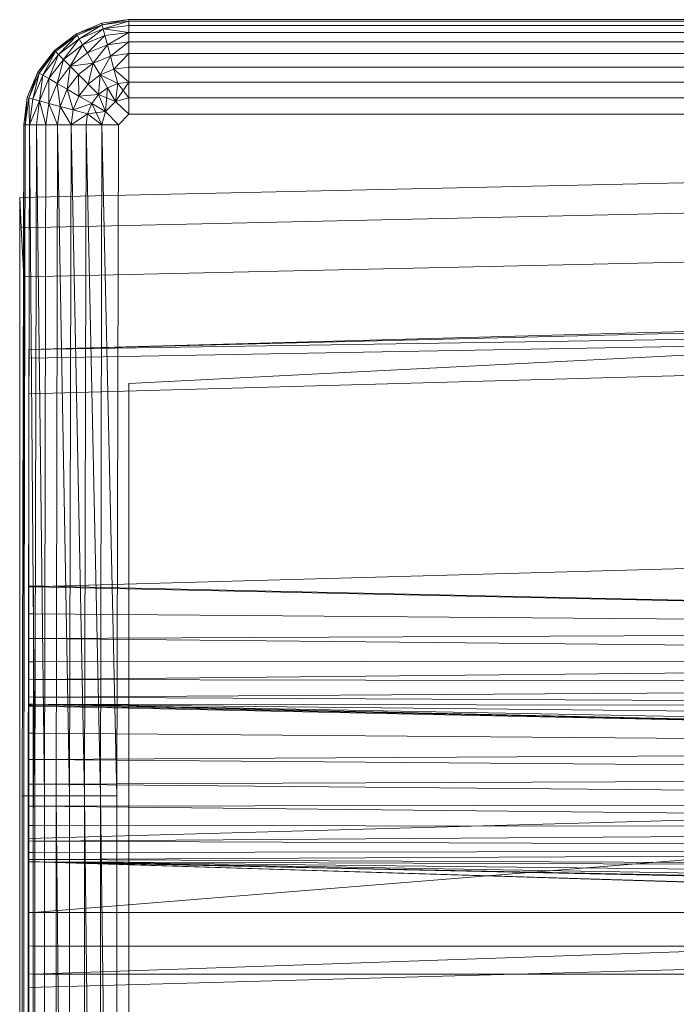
# Model space of a CAD drawing. Header units: metres. Extents: x 391.1 to 427.5, y 12.7 to 28.4.
# Tile 211 of 222: x 412.647 to 412.7384, y 23.0586 to 23.1957. Entities that reach past the tile are written whole.
import ezdxf

# ---------------------------------------------------------------- set-up
doc = ezdxf.new("R2010")
doc.units = ezdxf.units.M
doc.layers.add('A-DETL-____-MBND', color=7, linetype='Continuous', lineweight=18)

# ---------------------------------------------------------------- blocks, each defined once
blk = doc.blocks.new('Family - Inodor PS-1-153609-01_ENLLUMENAT_PS1')
at = {"layer": 'A-DETL-____-MBND', "color": 253, "true_color": 0xaaaaaa}
for p, q in [((0.00789, 0.40094), (0.01142, 0.40241)), ((0.00789, 0.40094), (0.01142, 0.40241)), ((0.00789, 0.40094), (0.01142, 0.40241)), ((0.00789, 0.40094), (0.01142, 0.40241)), ((0.00789, 0.40094), (0.01147, 0.40221)), ((0.00789, 0.40094), (0.01147, 0.40221)), ((0.00799, 0.40077), (0.01147, 0.40221)), ((0.00799, 0.40077), (0.01147, 0.40221)), ((0.00799, 0.40077), (0.01147, 0.40221)), ((0.00829, 0.40025), (0.01147, 0.40221)), ((0.00829, 0.40025), (0.01147, 0.40221)), ((0.01142, 0.40241), (0.01521, 0.40291)), ((0.01142, 0.40241), (0.01521, 0.40291)), ((0.01142, 0.40241), (0.01521, 0.40291)), ((0.01142, 0.40241), (0.01521, 0.40291)), ((0.01142, 0.40241), (0.01147, 0.40221)), ((0.01142, 0.40241), (0.01147, 0.40221)), ((0.01147, 0.40221), (0.01142, 0.40241)), ((0.01147, 0.40221), (0.01521, 0.40291)), ((0.01147, 0.40221), (0.01521, 0.40291)), ((0.01147, 0.40221), (0.01521, 0.40271)), ((0.01147, 0.40221), (0.01521, 0.40271)), ((0.01147, 0.40221), (0.01521, 0.40271)), ((0.01147, 0.40221), (0.01163, 0.40164)), ((0.01147, 0.40221), (0.01163, 0.40164)), ((0.01163, 0.40164), (0.01147, 0.40221)), ((0.01163, 0.40164), (0.01521, 0.40271)), ((0.01163, 0.40164), (0.01521, 0.40271)), ((0.01163, 0.40164), (0.01521, 0.40211)), ((0.01163, 0.40164), (0.01521, 0.40211)), ((0.01163, 0.40164), (0.01521, 0.40211)), ((0.01521, 0.40291), (0.15024, 0.40291)), ((0.01521, 0.40291), (0.15024, 0.40291)), ((0.01521, 0.40291), (0.01521, 0.40271)), ((0.01521, 0.40291), (0.15024, 0.40291)), ((0.01521, 0.40291), (0.01521, 0.40271)), ((0.01521, 0.40271), (0.01521, 0.40291)), ((0.01521, 0.40291), (0.15024, 0.40291)), ((0.01521, 0.40271), (0.01521, 0.40211)), ((0.01521, 0.40271), (0.15024, 0.40271)), ((0.01521, 0.40271), (0.01521, 0.40211)), ((0.01521, 0.40211), (0.01521, 0.40271)), ((0.01521, 0.40271), (0.15024, 0.40271)), ((0.01521, 0.40271), (0.15024, 0.40271)), ((0.01521, 0.40114), (0.01521, 0.40211)), ((0.01521, 0.40211), (0.15024, 0.40211)), ((0.01521, 0.40114), (0.01521, 0.40211)), ((0.01521, 0.40211), (0.15024, 0.40211)), ((0.01521, 0.40114), (0.01521, 0.40211)), ((0.01521, 0.40211), (0.15024, 0.40211)), ((0.00485, 0.39862), (0.00789, 0.40094)), ((0.00485, 0.39862), (0.00789, 0.40094)), ((0.00485, 0.39862), (0.00789, 0.40094)), ((0.00485, 0.39862), (0.00789, 0.40094)), ((0.00485, 0.39862), (0.00799, 0.40077)), ((0.00485, 0.39862), (0.00799, 0.40077)), ((0.005, 0.39847), (0.00799, 0.40077)), ((0.005, 0.39847), (0.00799, 0.40077)), ((0.005, 0.39847), (0.00799, 0.40077)), ((0.00542, 0.39805), (0.00799, 0.40077)), ((0.00542, 0.39805), (0.00799, 0.40077)), ((0.00789, 0.40094), (0.00799, 0.40077)), ((0.00789, 0.40094), (0.00799, 0.40077)), ((0.00799, 0.40077), (0.00789, 0.40094)), ((0.00799, 0.40077), (0.00829, 0.40025)), ((0.00799, 0.40077), (0.00829, 0.40025)), ((0.00829, 0.40025), (0.00799, 0.40077)), ((0.00829, 0.40025), (0.01163, 0.40164)), ((0.00829, 0.40025), (0.01163, 0.40164)), ((0.00829, 0.40025), (0.01163, 0.40164)), ((0.00877, 0.39941), (0.01163, 0.40164)), ((0.00877, 0.39941), (0.01163, 0.40164)), ((0.00877, 0.39941), (0.01188, 0.4007)), ((0.00877, 0.39941), (0.01188, 0.4007)), ((0.00877, 0.39941), (0.01188, 0.4007)), ((0.00943, 0.39827), (0.01188, 0.4007)), ((0.00943, 0.39827), (0.01188, 0.4007)), ((0.01163, 0.40164), (0.01188, 0.4007)), ((0.01163, 0.40164), (0.01188, 0.4007)), ((0.01188, 0.4007), (0.01163, 0.40164)), ((0.01163, 0.40164), (0.01521, 0.40114)), ((0.01521, 0.40114), (0.01163, 0.40164)), ((0.01188, 0.4007), (0.01521, 0.40114)), ((0.01188, 0.4007), (0.01521, 0.40114)), ((0.01188, 0.4007), (0.01521, 0.40114)), ((0.01188, 0.4007), (0.01222, 0.39942)), ((0.01188, 0.4007), (0.01222, 0.39942)), ((0.01222, 0.39942), (0.01188, 0.4007)), ((0.01222, 0.39942), (0.01521, 0.40114)), ((0.01222, 0.39942), (0.01521, 0.40114)), ((0.01521, 0.40114), (0.01521, 0.39982)), ((0.01521, 0.40114), (0.15024, 0.40114)), ((0.01521, 0.40114), (0.01521, 0.39982)), ((0.01521, 0.39982), (0.01521, 0.40114)), ((0.01521, 0.40114), (0.15024, 0.40114)), ((0.01521, 0.40114), (0.15024, 0.40114)), ((0.00542, 0.39805), (0.00829, 0.40025)), ((0.00542, 0.39805), (0.00829, 0.40025)), ((0.00542, 0.39805), (0.00829, 0.40025)), ((0.00611, 0.39736), (0.00829, 0.40025)), ((0.00611, 0.39736), (0.00829, 0.40025)), ((0.00611, 0.39736), (0.00877, 0.39941)), ((0.00611, 0.39736), (0.00877, 0.39941)), ((0.00611, 0.39736), (0.00877, 0.39941)), ((0.00704, 0.39643), (0.00877, 0.39941)), ((0.00704, 0.39643), (0.00877, 0.39941)), ((0.00829, 0.40025), (0.00877, 0.39941)), ((0.00829, 0.40025), (0.00877, 0.39941)), ((0.00877, 0.39941), (0.00829, 0.40025)), ((0.00877, 0.39941), (0.00943, 0.39827)), ((0.00877, 0.39941), (0.00943, 0.39827)), ((0.00943, 0.39827), (0.00877, 0.39941)), ((0.00943, 0.39827), (0.01222, 0.39942)), ((0.00943, 0.39827), (0.01222, 0.39942)), ((0.00943, 0.39827), (0.01222, 0.39942)), ((0.01025, 0.39686), (0.01222, 0.39942)), ((0.01025, 0.39686), (0.01222, 0.39942)), ((0.01222, 0.39942), (0.01521, 0.39982)), ((0.01222, 0.39942), (0.01521, 0.39982)), ((0.01222, 0.39942), (0.01521, 0.39982)), ((0.01222, 0.39942), (0.01264, 0.39785)), ((0.01222, 0.39942), (0.01264, 0.39785)), ((0.01264, 0.39785), (0.01222, 0.39942)), ((0.01264, 0.39785), (0.01521, 0.39982)), ((0.01264, 0.39785), (0.01521, 0.39982)), ((0.01521, 0.39982), (0.01521, 0.39819)), ((0.01521, 0.39982), (0.15024, 0.39982)), ((0.01521, 0.39982), (0.01521, 0.39819)), ((0.01521, 0.39819), (0.01521, 0.39982)), ((0.01521, 0.39982), (0.15024, 0.39982)), ((0.01521, 0.39982), (0.15024, 0.39982)), ((0.00253, 0.39558), (0.00485, 0.39862)), ((0.00253, 0.39558), (0.00485, 0.39862)), ((0.00253, 0.39558), (0.00485, 0.39862)), ((0.00253, 0.39558), (0.00485, 0.39862)), ((0.0027, 0.39548), (0.00485, 0.39862)), ((0.0027, 0.39548), (0.00485, 0.39862)), ((0.0027, 0.39548), (0.005, 0.39847)), ((0.0027, 0.39548), (0.005, 0.39847)), ((0.0027, 0.39548), (0.005, 0.39847)), ((0.00322, 0.39518), (0.005, 0.39847)), ((0.00322, 0.39518), (0.005, 0.39847)), ((0.00322, 0.39518), (0.00542, 0.39805)), ((0.00322, 0.39518), (0.00542, 0.39805)), ((0.00322, 0.39518), (0.00542, 0.39805)), ((0.00406, 0.3947), (0.00542, 0.39805)), ((0.00406, 0.3947), (0.00542, 0.39805)), ((0.00485, 0.39862), (0.005, 0.39847)), ((0.00485, 0.39862), (0.005, 0.39847)), ((0.005, 0.39847), (0.00485, 0.39862)), ((0.005, 0.39847), (0.00542, 0.39805)), ((0.005, 0.39847), (0.00542, 0.39805)), ((0.00542, 0.39805), (0.005, 0.39847)), ((0.00542, 0.39805), (0.00611, 0.39736)), ((0.00542, 0.39805), (0.00611, 0.39736)), ((0.00611, 0.39736), (0.00542, 0.39805)), ((0.00704, 0.39643), (0.00943, 0.39827)), ((0.00704, 0.39643), (0.00943, 0.39827)), ((0.00704, 0.39643), (0.00943, 0.39827)), ((0.00943, 0.39827), (0.01025, 0.39686)), ((0.00943, 0.39827), (0.01025, 0.39686)), ((0.01025, 0.39686), (0.00943, 0.39827)), ((0.01025, 0.39686), (0.01264, 0.39785)), ((0.01025, 0.39686), (0.01264, 0.39785)), ((0.01025, 0.39686), (0.01264, 0.39785)), ((0.01119, 0.39523), (0.01264, 0.39785)), ((0.01119, 0.39523), (0.01264, 0.39785)), ((0.01264, 0.39785), (0.01521, 0.39819)), ((0.01264, 0.39785), (0.01521, 0.39819)), ((0.01264, 0.39785), (0.01521, 0.39819)), ((0.01264, 0.39785), (0.01313, 0.39603)), ((0.01264, 0.39785), (0.01313, 0.39603)), ((0.01313, 0.39603), (0.01264, 0.39785)), ((0.01313, 0.39603), (0.01521, 0.39819)), ((0.01313, 0.39603), (0.01521, 0.39819)), ((0.01521, 0.39819), (0.01521, 0.39631)), ((0.01521, 0.39819), (0.15024, 0.39819)), ((0.01521, 0.39819), (0.01521, 0.39631)), ((0.01521, 0.39631), (0.01521, 0.39819)), ((0.01521, 0.39819), (0.15024, 0.39819)), ((0.01521, 0.39819), (0.15024, 0.39819)), ((0.00406, 0.3947), (0.00611, 0.39736)), ((0.00406, 0.3947), (0.00611, 0.39736)), ((0.00406, 0.3947), (0.00611, 0.39736)), ((0.0052, 0.39404), (0.00611, 0.39736)), ((0.0052, 0.39404), (0.00611, 0.39736)), ((0.0052, 0.39404), (0.00704, 0.39643)), ((0.0052, 0.39404), (0.00704, 0.39643)), ((0.0052, 0.39404), (0.00704, 0.39643)), ((0.00611, 0.39736), (0.00704, 0.39643)), ((0.00611, 0.39736), (0.00704, 0.39643)), ((0.00704, 0.39643), (0.00611, 0.39736)), ((0.00661, 0.39322), (0.00704, 0.39643)), ((0.00661, 0.39322), (0.00704, 0.39643)), ((0.00704, 0.39643), (0.01025, 0.39686)), ((0.00704, 0.39643), (0.01025, 0.39686)), ((0.00704, 0.39643), (0.00819, 0.39528)), ((0.00704, 0.39643), (0.00819, 0.39528)), ((0.00819, 0.39528), (0.00704, 0.39643)), ((0.00819, 0.39528), (0.01025, 0.39686)), ((0.00819, 0.39528), (0.01025, 0.39686)), ((0.00819, 0.39528), (0.01025, 0.39686)), ((0.00952, 0.39395), (0.01025, 0.39686)), ((0.00952, 0.39395), (0.01025, 0.39686)), ((0.01025, 0.39686), (0.01119, 0.39523)), ((0.01025, 0.39686), (0.01119, 0.39523)), ((0.01119, 0.39523), (0.01025, 0.39686)), ((0.01313, 0.39603), (0.01521, 0.39631)), ((0.01313, 0.39603), (0.01521, 0.39631)), ((0.01313, 0.39603), (0.01521, 0.39631)), ((0.01521, 0.39423), (0.01521, 0.39631)), ((0.01521, 0.39631), (0.15024, 0.39631)), ((0.01521, 0.39423), (0.01521, 0.39631)), ((0.01521, 0.39631), (0.15024, 0.39631)), ((0.01521, 0.39423), (0.01521, 0.39631)), ((0.01521, 0.39631), (0.15024, 0.39631)), ((0.00106, 0.39205), (0.00253, 0.39558)), ((0.00106, 0.39205), (0.00253, 0.39558)), ((0.00106, 0.39205), (0.00253, 0.39558)), ((0.00106, 0.39205), (0.00253, 0.39558)), ((0.00126, 0.392), (0.00253, 0.39558)), ((0.00126, 0.392), (0.00253, 0.39558)), ((0.00126, 0.392), (0.0027, 0.39548)), ((0.00126, 0.392), (0.0027, 0.39548)), ((0.00126, 0.392), (0.0027, 0.39548)), ((0.00183, 0.39184), (0.0027, 0.39548)), ((0.00183, 0.39184), (0.0027, 0.39548)), ((0.00183, 0.39184), (0.00322, 0.39518)), ((0.00183, 0.39184), (0.00322, 0.39518)), ((0.00183, 0.39184), (0.00322, 0.39518)), ((0.00253, 0.39558), (0.0027, 0.39548)), ((0.00253, 0.39558), (0.0027, 0.39548)), ((0.0027, 0.39548), (0.00253, 0.39558)), ((0.0027, 0.39548), (0.00322, 0.39518)), ((0.0027, 0.39548), (0.00322, 0.39518)), ((0.00322, 0.39518), (0.0027, 0.39548)), ((0.00277, 0.39159), (0.00322, 0.39518)), ((0.00277, 0.39159), (0.00322, 0.39518)), ((0.00322, 0.39518), (0.00406, 0.3947)), ((0.00322, 0.39518), (0.00406, 0.3947)), ((0.00406, 0.3947), (0.00322, 0.39518)), ((0.00661, 0.39322), (0.00819, 0.39528)), ((0.00661, 0.39322), (0.00819, 0.39528)), ((0.00661, 0.39322), (0.00819, 0.39528)), ((0.00819, 0.39528), (0.00952, 0.39395)), ((0.00824, 0.39228), (0.00819, 0.39528)), ((0.00824, 0.39228), (0.00819, 0.39528)), ((0.00819, 0.39528), (0.00952, 0.39395)), ((0.00952, 0.39395), (0.00819, 0.39528)), ((0.00952, 0.39395), (0.01119, 0.39523)), ((0.00952, 0.39395), (0.01119, 0.39523)), ((0.00952, 0.39395), (0.01119, 0.39523)), ((0.01099, 0.39248), (0.01119, 0.39523)), ((0.01099, 0.39248), (0.01119, 0.39523)), ((0.01119, 0.39523), (0.01313, 0.39603)), ((0.01119, 0.39523), (0.01313, 0.39603)), ((0.01119, 0.39523), (0.01313, 0.39603)), ((0.01119, 0.39523), (0.01223, 0.39343)), ((0.01119, 0.39523), (0.01223, 0.39343)), ((0.01223, 0.39343), (0.01119, 0.39523)), ((0.01119, 0.39523), (0.01367, 0.39402)), ((0.01367, 0.39402), (0.01119, 0.39523)), ((0.01367, 0.39402), (0.01313, 0.39603)), ((0.01367, 0.39402), (0.01313, 0.39603)), ((0.01313, 0.39603), (0.01521, 0.39423)), ((0.01367, 0.39402), (0.01313, 0.39603)), ((0.01521, 0.39423), (0.01313, 0.39603)), ((0.00277, 0.39159), (0.00406, 0.3947)), ((0.00277, 0.39159), (0.00406, 0.3947)), ((0.00277, 0.39159), (0.00406, 0.3947)), ((0.00405, 0.39125), (0.00406, 0.3947)), ((0.00405, 0.39125), (0.00406, 0.3947)), ((0.00405, 0.39125), (0.0052, 0.39404)), ((0.00405, 0.39125), (0.0052, 0.39404)), ((0.00405, 0.39125), (0.0052, 0.39404)), ((0.00406, 0.3947), (0.0052, 0.39404)), ((0.00406, 0.3947), (0.0052, 0.39404)), ((0.0052, 0.39404), (0.00406, 0.3947)), ((0.0052, 0.39404), (0.00661, 0.39322)), ((0.00562, 0.39083), (0.0052, 0.39404)), ((0.00562, 0.39083), (0.0052, 0.39404)), ((0.0052, 0.39404), (0.00661, 0.39322)), ((0.00661, 0.39322), (0.0052, 0.39404)), ((0.00824, 0.39228), (0.00952, 0.39395)), ((0.00824, 0.39228), (0.00952, 0.39395)), ((0.00824, 0.39228), (0.00952, 0.39395)), ((0.00952, 0.39395), (0.01099, 0.39248)), ((0.00952, 0.39395), (0.01099, 0.39248)), ((0.01099, 0.39248), (0.00952, 0.39395)), ((0.01223, 0.39343), (0.01367, 0.39402)), ((0.01223, 0.39343), (0.01367, 0.39402)), ((0.01223, 0.39343), (0.01367, 0.39402)), ((0.01334, 0.39151), (0.01521, 0.39423)), ((0.01334, 0.39151), (0.01521, 0.39423)), ((0.01334, 0.39151), (0.01367, 0.39402)), ((0.01334, 0.39151), (0.01367, 0.39402)), ((0.01334, 0.39151), (0.01367, 0.39402)), ((0.01367, 0.39402), (0.01521, 0.39423)), ((0.01367, 0.39402), (0.01521, 0.39423)), ((0.01367, 0.39402), (0.01521, 0.39423)), ((0.01367, 0.39402), (0.01521, 0.39201)), ((0.01521, 0.39201), (0.01521, 0.39423)), ((0.01521, 0.39423), (0.15024, 0.39423)), ((0.01521, 0.39423), (0.01521, 0.39201)), ((0.01521, 0.39201), (0.01521, 0.39423)), ((0.01521, 0.39423), (0.15024, 0.39423)), ((0.01521, 0.39423), (0.15024, 0.39423)), ((0.00562, 0.39083), (0.00661, 0.39322)), ((0.00562, 0.39083), (0.00661, 0.39322)), ((0.00562, 0.39083), (0.00661, 0.39322)), ((0.00661, 0.39322), (0.00824, 0.39228)), ((0.00744, 0.39034), (0.00661, 0.39322)), ((0.00744, 0.39034), (0.00661, 0.39322)), ((0.00661, 0.39322), (0.00824, 0.39228)), ((0.00824, 0.39228), (0.00661, 0.39322)), ((0.00744, 0.39034), (0.00824, 0.39228)), ((0.00744, 0.39034), (0.00824, 0.39228)), ((0.00744, 0.39034), (0.00824, 0.39228)), ((0.00824, 0.39228), (0.01099, 0.39248)), ((0.00824, 0.39228), (0.01099, 0.39248)), ((0.00824, 0.39228), (0.01004, 0.39124)), ((0.00824, 0.39228), (0.01004, 0.39124)), ((0.01004, 0.39124), (0.00824, 0.39228)), ((0.01004, 0.39124), (0.01099, 0.39248)), ((0.01004, 0.39124), (0.01099, 0.39248)), ((0.01004, 0.39124), (0.01099, 0.39248)), ((0.01099, 0.39248), (0.01223, 0.39343)), ((0.01099, 0.39248), (0.01223, 0.39343)), ((0.01099, 0.39248), (0.01223, 0.39343)), ((0.01099, 0.39248), (0.01196, 0.39013)), ((0.01099, 0.39248), (0.01334, 0.39151)), ((0.01196, 0.39013), (0.01099, 0.39248)), ((0.01196, 0.39013), (0.01099, 0.39248)), ((0.01196, 0.39013), (0.01223, 0.39343)), ((0.01196, 0.39013), (0.01223, 0.39343)), ((0.01223, 0.39343), (0.01334, 0.39151)), ((0.01223, 0.39343), (0.01334, 0.39151)), ((0.01334, 0.39151), (0.01223, 0.39343)), ((0.00056, 0.38826), (0.00106, 0.39205)), ((0.00056, 0.38826), (0.00106, 0.39205)), ((0.00056, 0.38826), (0.00106, 0.39205)), ((0.00056, 0.38826), (0.00106, 0.39205)), ((0.00106, 0.39205), (0.00076, 0.38826)), ((0.00076, 0.38826), (0.00106, 0.39205)), ((0.00076, 0.38826), (0.00126, 0.392)), ((0.00076, 0.38826), (0.00126, 0.392)), ((0.00076, 0.38826), (0.00126, 0.392)), ((0.00106, 0.39205), (0.00126, 0.392)), ((0.00106, 0.39205), (0.00126, 0.392)), ((0.00126, 0.392), (0.00106, 0.39205)), ((0.00126, 0.392), (0.00183, 0.39184)), ((0.00126, 0.392), (0.00136, 0.38826)), ((0.00136, 0.38826), (0.00126, 0.392)), ((0.00126, 0.392), (0.00183, 0.39184)), ((0.00183, 0.39184), (0.00126, 0.392)), ((0.00136, 0.38826), (0.00183, 0.39184)), ((0.00136, 0.38826), (0.00183, 0.39184)), ((0.00136, 0.38826), (0.00183, 0.39184)), ((0.00136, 0.38826), (0.00277, 0.39159)), ((0.00136, 0.38826), (0.00277, 0.39159)), ((0.00183, 0.39184), (0.00277, 0.39159)), ((0.00183, 0.39184), (0.00277, 0.39159)), ((0.00277, 0.39159), (0.00183, 0.39184)), ((0.00277, 0.39159), (0.00233, 0.38826)), ((0.00277, 0.39159), (0.00233, 0.38826)), ((0.00233, 0.38826), (0.00277, 0.39159)), ((0.00277, 0.39159), (0.00405, 0.39125)), ((0.00277, 0.39159), (0.00365, 0.38826)), ((0.00365, 0.38826), (0.00277, 0.39159)), ((0.00277, 0.39159), (0.00405, 0.39125)), ((0.00405, 0.39125), (0.00277, 0.39159)), ((0.00365, 0.38826), (0.00405, 0.39125)), ((0.00365, 0.38826), (0.00405, 0.39125)), ((0.00365, 0.38826), (0.00405, 0.39125)), ((0.00405, 0.39125), (0.00562, 0.39083)), ((0.00405, 0.39125), (0.00528, 0.38826)), ((0.00528, 0.38826), (0.00405, 0.39125)), ((0.00405, 0.39125), (0.00562, 0.39083)), ((0.00562, 0.39083), (0.00405, 0.39125)), ((0.00528, 0.38826), (0.00562, 0.39083)), ((0.00528, 0.38826), (0.00562, 0.39083)), ((0.00528, 0.38826), (0.00562, 0.39083)), ((0.00562, 0.39083), (0.00744, 0.39034)), ((0.00562, 0.39083), (0.00716, 0.38826)), ((0.00716, 0.38826), (0.00562, 0.39083)), ((0.00562, 0.39083), (0.00744, 0.39034)), ((0.00744, 0.39034), (0.00562, 0.39083)), ((0.00744, 0.39034), (0.01004, 0.39124)), ((0.00744, 0.39034), (0.01004, 0.39124)), ((0.00945, 0.3898), (0.01004, 0.39124)), ((0.00945, 0.3898), (0.01004, 0.39124)), ((0.00945, 0.3898), (0.01004, 0.39124)), ((0.01004, 0.39124), (0.01196, 0.39013)), ((0.01146, 0.38826), (0.01004, 0.39124)), ((0.01146, 0.38826), (0.01004, 0.39124)), ((0.01004, 0.39124), (0.01196, 0.39013)), ((0.01196, 0.39013), (0.01004, 0.39124)), ((0.01196, 0.39013), (0.01334, 0.39151)), ((0.01196, 0.39013), (0.01334, 0.39151)), ((0.01196, 0.39013), (0.01334, 0.39151)), ((0.01334, 0.39151), (0.01521, 0.39201)), ((0.01334, 0.39151), (0.01521, 0.39201)), ((0.01334, 0.39151), (0.01521, 0.39201)), ((0.01334, 0.39151), (0.01521, 0.38973)), ((0.01521, 0.38973), (0.01334, 0.39151)), ((0.01521, 0.38973), (0.01334, 0.39151)), ((0.01521, 0.38973), (0.01521, 0.39201)), ((0.01521, 0.39201), (0.15024, 0.39201)), ((0.01521, 0.38973), (0.01521, 0.39201)), ((0.01521, 0.39201), (0.15024, 0.39201)), ((0.01521, 0.38973), (0.01521, 0.39201)), ((0.01521, 0.39201), (0.15024, 0.39201)), ((0.00716, 0.38826), (0.00744, 0.39034)), ((0.00716, 0.38826), (0.00744, 0.39034)), ((0.00716, 0.38826), (0.00744, 0.39034)), ((0.00716, 0.38826), (0.00945, 0.3898)), ((0.00716, 0.38826), (0.00945, 0.3898)), ((0.00744, 0.39034), (0.00945, 0.3898)), ((0.00744, 0.39034), (0.00945, 0.3898)), ((0.00945, 0.3898), (0.00744, 0.39034)), ((0.00945, 0.3898), (0.00924, 0.38826)), ((0.00945, 0.3898), (0.00924, 0.38826)), ((0.00924, 0.38826), (0.00945, 0.3898)), ((0.00945, 0.3898), (0.01196, 0.39013)), ((0.00945, 0.3898), (0.01146, 0.38826)), ((0.00945, 0.3898), (0.01146, 0.38826)), ((0.01146, 0.38826), (0.00945, 0.3898)), ((0.01146, 0.38826), (0.01196, 0.39013)), ((0.01146, 0.38826), (0.01196, 0.39013)), ((0.01146, 0.38826), (0.01196, 0.39013)), ((0.01196, 0.39013), (0.01374, 0.38826)), ((0.01374, 0.38826), (0.01196, 0.39013)), ((0.01374, 0.38826), (0.01196, 0.39013)), ((0.01374, 0.38826), (0.01521, 0.38973)), ((0.01374, 0.38826), (0.01521, 0.38973)), ((0.01374, 0.38826), (0.01521, 0.38973)), ((0.01521, 0.38973), (0.15024, 0.38973)), ((0.01521, 0.38973), (0.15024, 0.38973)), ((0.01521, 0.38973), (0.15024, 0.38973)), ((0.00036, 0.29485), (0.00056, 0.38826)), ((0.00036, 0.29485), (0.00056, 0.38826)), ((0.00056, 0.01465), (0.00056, 0.38826)), ((0.00056, 0.01465), (0.00056, 0.38826)), ((0.00056, 0.29485), (0.00076, 0.38826)), ((0.00056, 0.38826), (0.00076, 0.38826)), ((0.00056, 0.38826), (0.00076, 0.38826)), ((0.00056, 0.29485), (0.00076, 0.38826)), ((0.00056, 0.29485), (0.00076, 0.38826)), ((0.00056, 0.38826), (0.00076, 0.38826)), ((0.00076, 0.38826), (0.00136, 0.38826)), ((0.00076, 0.38826), (0.00136, 0.38826)), ((0.00076, 0.38826), (0.00136, 0.38826)), ((0.00116, 0.29485), (0.00136, 0.38826)), ((0.00116, 0.29485), (0.00136, 0.38826)), ((0.00116, 0.29485), (0.00136, 0.38826)), ((0.00136, 0.38826), (0.00233, 0.38826)), ((0.00136, 0.38826), (0.00213, 0.29485)), ((0.00213, 0.29485), (0.00136, 0.38826)), ((0.00136, 0.38826), (0.00233, 0.38826)), ((0.00136, 0.38826), (0.00233, 0.38826)), ((0.00213, 0.29485), (0.00233, 0.38826)), ((0.00213, 0.29485), (0.00233, 0.38826)), ((0.00213, 0.29485), (0.00233, 0.38826)), ((0.00233, 0.38826), (0.00365, 0.38826)), ((0.00233, 0.38826), (0.00345, 0.29485)), ((0.00345, 0.29485), (0.00233, 0.38826)), ((0.00233, 0.38826), (0.00365, 0.38826)), ((0.00233, 0.38826), (0.00365, 0.38826)), ((0.00345, 0.29485), (0.00365, 0.38826)), ((0.00345, 0.29485), (0.00365, 0.38826)), ((0.00345, 0.29485), (0.00365, 0.38826)), ((0.00365, 0.38826), (0.00528, 0.38826)), ((0.00365, 0.38826), (0.00528, 0.38826)), ((0.00365, 0.38826), (0.00528, 0.38826)), ((0.00508, 0.29485), (0.00528, 0.38826)), ((0.00508, 0.29485), (0.00528, 0.38826)), ((0.00508, 0.29485), (0.00528, 0.38826)), ((0.00528, 0.38826), (0.00716, 0.38826)), ((0.00528, 0.38826), (0.00696, 0.29485)), ((0.00696, 0.29485), (0.00528, 0.38826)), ((0.00528, 0.38826), (0.00716, 0.38826)), ((0.00528, 0.38826), (0.00716, 0.38826)), ((0.00696, 0.29485), (0.00716, 0.38826)), ((0.00696, 0.29485), (0.00716, 0.38826)), ((0.00696, 0.29485), (0.00716, 0.38826)), ((0.00716, 0.38826), (0.00924, 0.38826)), ((0.00716, 0.38826), (0.00904, 0.29485)), ((0.00904, 0.29485), (0.00716, 0.38826)), ((0.00716, 0.38826), (0.00924, 0.38826)), ((0.00716, 0.38826), (0.00924, 0.38826)), ((0.00904, 0.29485), (0.00924, 0.38826)), ((0.00904, 0.29485), (0.00924, 0.38826)), ((0.00904, 0.29485), (0.00924, 0.38826)), ((0.00924, 0.38826), (0.01146, 0.38826)), ((0.00924, 0.38826), (0.01126, 0.29485)), ((0.01126, 0.29485), (0.00924, 0.38826)), ((0.00924, 0.38826), (0.01146, 0.38826)), ((0.00924, 0.38826), (0.01146, 0.38826)), ((0.01126, 0.29485), (0.01146, 0.38826)), ((0.01126, 0.29485), (0.01146, 0.38826)), ((0.01126, 0.29485), (0.01146, 0.38826)), ((0.01146, 0.38826), (0.01374, 0.38826)), ((0.01146, 0.38826), (0.01354, 0.29485)), ((0.01354, 0.29485), (0.01146, 0.38826)), ((0.01146, 0.38826), (0.01374, 0.38826)), ((0.01374, 0.38826), (0.01146, 0.38826)), ((0.01354, 0.29485), (0.01374, 0.38826)), ((0.01354, 0.29485), (0.01374, 0.38826)), ((0.01354, 0.29485), (0.01374, 0.38826)), ((0.31954, 0.38526), (0, 0.37814)), ((0.31954, 0.38526), (0, 0.37814)), ((0.31971, 0.38104), (0.00022, 0.37392)), ((0.31971, 0.38104), (0.00022, 0.37392)), ((0, 0.37392), (0, 0.37814)), ((0, 0.37814), (0, 0.37392)), ((0, 0.37814), (0.00022, 0.37392)), ((0.00022, 0.37392), (0, 0.37814)), ((0, 0.36709), (0, 0.37392)), ((0, 0.37392), (0, 0.36709)), ((0.00022, 0.37392), (0.00056, 0.36709)), ((0.00056, 0.36709), (0.00022, 0.37392)), ((0.31998, 0.3742), (0.00056, 0.36709)), ((0.31998, 0.3742), (0.00056, 0.36709)), ((0.00127, 0.35697), (0.51095, 0.37104)), ((0.00127, 0.35697), (0.51095, 0.36986)), ((0, 0.03874), (0, 0.36709)), ((0, 0.36709), (0, 0.03874)), ((0.00056, 0.36709), (0.00056, 0.03874)), ((0.00056, 0.03874), (0.00056, 0.36709)), ((0.00127, 0.35083), (0.51095, 0.36491)), ((0.00127, 0.35578), (0.51095, 0.36491)), ((0.00127, 0.35697), (0.51095, 0.36491)), ((0.01521, 0.35226), (0.17966, 0.36063)), ((0.15161, 0.3592), (0.01521, 0.35226)), ((0.00127, 0.35578), (0.00127, 0.35697)), ((0.00127, 0.35083), (0.00127, 0.35578)), ((0.01521, 0.35226), (0.01521, 0.04887)), ((0.01521, 0.35226), (0.01521, 0.04887)), ((0.00127, 0.32395), (0.00127, 0.35083)), ((0.00127, 0.32395), (0.51095, 0.33803)), ((0.00127, 0.32408), (0.28181, 0.31794)), ((0.00127, 0.32408), (0.00127, 0.32397)), ((0.00127, 0.32397), (0.00192, 0.32395)), ((0.00127, 0.32397), (0.00192, 0.32395)), ((0.00127, 0.32397), (0.00127, 0.32396)), ((0.00127, 0.32396), (0.00192, 0.32395)), ((0.00127, 0.32396), (0.00127, 0.32395)), ((0.00192, 0.32395), (0.00127, 0.32396)), ((0.00127, 0.28891), (0.00127, 0.32395)), ((0.00127, 0.32394), (0.00192, 0.32395)), ((0.00127, 0.32395), (0.00192, 0.32395)), ((0.00127, 0.32395), (0.00127, 0.32394)), ((0.00192, 0.32395), (0.00127, 0.32394)), ((0.00192, 0.32395), (0.00127, 0.32395)), ((0.00127, 0.32394), (0.00127, 0.3202)), ((0.28181, 0.31794), (0.00192, 0.32395)), ((0.00192, 0.32019), (0.00192, 0.32395)), ((0.28181, 0.31794), (0.00192, 0.32395)), ((0.00192, 0.32395), (0.00192, 0.32019)), ((0.00127, 0.3202), (0.00192, 0.32019)), ((0.00127, 0.3202), (0.00127, 0.32019)), ((0.00127, 0.3202), (0.00192, 0.32019)), ((0.00127, 0.32018), (0.00192, 0.32019)), ((0.00127, 0.32019), (0.00192, 0.32019)), ((0.00127, 0.32019), (0.00127, 0.32018)), ((0.00192, 0.32019), (0.00127, 0.32018)), ((0.00192, 0.32019), (0.00127, 0.32019)), ((0.00127, 0.32018), (0.00127, 0.31677)), ((0.00192, 0.32019), (0.00192, 0.31677)), ((0.00192, 0.31677), (0.00192, 0.32019)), ((0.00192, 0.32019), (0.28181, 0.31794)), ((0.28181, 0.31794), (0.00192, 0.32019)), ((0.00127, 0.31677), (0.00192, 0.31677)), ((0.00127, 0.31677), (0.00127, 0.3135)), ((0.00127, 0.31677), (0.00192, 0.31677)), ((0.00127, 0.31677), (0.00127, 0.31677)), ((0.00192, 0.31677), (0.00127, 0.31677)), ((0.00127, 0.31677), (0.00192, 0.31677)), ((0.00192, 0.31677), (0.28181, 0.31794)), ((0.00192, 0.31677), (0.28181, 0.31794)), ((0.00192, 0.31349), (0.00192, 0.31677)), ((0.00192, 0.31677), (0.28181, 0.31384)), ((0.00192, 0.31677), (0.00192, 0.31349)), ((0.28181, 0.31384), (0.00192, 0.31677)), ((0.00127, 0.3135), (0.00192, 0.31349)), ((0.00127, 0.3135), (0.00127, 0.31107)), ((0.00127, 0.3135), (0.00192, 0.31349)), ((0.00192, 0.31105), (0.28181, 0.31384)), ((0.00192, 0.31105), (0.28181, 0.31384)), ((0.00192, 0.31349), (0.28181, 0.31384)), ((0.00192, 0.31349), (0.28181, 0.31384)), ((0.00192, 0.31105), (0.00192, 0.31349)), ((0.00192, 0.31349), (0.00192, 0.31105)), ((0.00127, 0.31107), (0.00192, 0.31105)), ((0.00127, 0.31107), (0.00127, 0.30863)), ((0.00127, 0.31107), (0.00192, 0.31105)), ((0.00192, 0.3086), (0.00192, 0.31105)), ((0.00192, 0.31105), (0.28181, 0.31043)), ((0.00192, 0.31105), (0.00192, 0.3086)), ((0.28181, 0.31043), (0.00192, 0.31105)), ((0.00192, 0.3086), (0.28181, 0.31043)), ((0.00192, 0.3086), (0.28181, 0.31043)), ((0.00127, 0.30863), (0.00192, 0.3086)), ((0.00127, 0.30863), (0.00127, 0.30763)), ((0.00127, 0.30863), (0.00192, 0.3086)), ((0.28181, 0.30715), (0.00192, 0.3086)), ((0.00192, 0.3076), (0.00192, 0.3086)), ((0.28181, 0.30715), (0.00192, 0.3086)), ((0.00192, 0.3086), (0.00192, 0.3076)), ((0.00127, 0.30763), (0.00192, 0.3076)), ((0.00127, 0.30763), (0.00127, 0.30752)), ((0.00127, 0.30763), (0.00192, 0.3076)), ((0.00127, 0.30752), (0.00192, 0.3076)), ((0.00192, 0.3076), (0.00127, 0.30752)), ((0.00127, 0.30752), (0.00127, 0.27862)), ((0.00127, 0.30749), (0.28176, 0.30135)), ((0.00127, 0.30749), (0.00127, 0.30739)), ((0.00127, 0.30739), (0.00187, 0.30735)), ((0.00127, 0.30739), (0.00187, 0.30735)), ((0.00127, 0.30739), (0.00127, 0.30737)), ((0.00127, 0.30737), (0.00187, 0.30735)), ((0.00127, 0.30737), (0.00127, 0.30736)), ((0.00187, 0.30735), (0.00127, 0.30737)), ((0.00127, 0.30736), (0.00187, 0.30735)), ((0.00127, 0.30736), (0.00127, 0.30735)), ((0.00187, 0.30735), (0.00127, 0.30736)), ((0.00127, 0.30735), (0.00187, 0.30735)), ((0.00127, 0.30735), (0.00127, 0.30359)), ((0.00187, 0.30735), (0.00127, 0.30735)), ((0.00192, 0.3076), (0.00186, 0.27859)), ((0.00186, 0.27859), (0.00192, 0.3076)), ((0.28176, 0.30135), (0.00187, 0.30735)), ((0.00187, 0.30358), (0.00187, 0.30735)), ((0.28176, 0.30135), (0.00187, 0.30735)), ((0.00187, 0.30735), (0.00187, 0.30358)), ((0.00192, 0.3076), (0.28175, 0.30126)), ((0.28175, 0.30126), (0.00192, 0.3076)), ((0.00192, 0.3076), (0.28181, 0.30226)), ((0.28181, 0.30226), (0.00192, 0.3076)), ((0.00192, 0.3076), (0.28181, 0.30471)), ((0.28181, 0.30471), (0.00192, 0.3076)), ((0.00192, 0.3076), (0.28181, 0.30715)), ((0.28181, 0.30715), (0.00192, 0.3076)), ((0.00127, 0.30359), (0.00187, 0.30358)), ((0.00127, 0.30359), (0.00127, 0.30358)), ((0.00127, 0.30359), (0.00187, 0.30358)), ((0.00127, 0.30358), (0.00187, 0.30358)), ((0.00127, 0.30358), (0.00127, 0.29993)), ((0.00187, 0.30358), (0.00127, 0.30358)), ((0.00127, 0.28891), (0.51095, 0.30299)), ((0.00187, 0.29992), (0.00187, 0.30358)), ((0.00187, 0.30358), (0.28176, 0.30135)), ((0.00187, 0.30358), (0.00187, 0.29992)), ((0.28176, 0.30135), (0.00187, 0.30358)), ((0.00186, 0.27859), (0.28175, 0.30126)), ((0.00186, 0.27859), (0.28175, 0.30126)), ((0.00187, 0.29992), (0.28176, 0.30135)), ((0.00187, 0.29992), (0.28176, 0.30135)), ((0.00127, 0.29993), (0.00187, 0.29992)), ((0.00127, 0.29993), (0.00127, 0.29992)), ((0.00127, 0.29993), (0.00187, 0.29992)), ((0.00127, 0.29992), (0.00187, 0.29992)), ((0.00127, 0.29992), (0.00127, 0.2965)), ((0.00127, 0.29992), (0.00187, 0.29992)), ((0.00127, 0.29992), (0.00127, 0.29992)), ((0.00187, 0.29992), (0.00127, 0.29992)), ((0.00187, 0.29992), (0.00127, 0.29992)), ((0.00187, 0.29992), (0.00187, 0.29649)), ((0.00187, 0.29649), (0.00187, 0.29992)), ((0.00187, 0.29992), (0.28176, 0.29758)), ((0.28176, 0.29758), (0.00187, 0.29992)), ((0.00187, 0.29649), (0.28176, 0.29758)), ((0.00187, 0.29649), (0.28176, 0.29758)), ((0.00127, 0.2965), (0.00187, 0.29649)), ((0.00127, 0.2965), (0.00127, 0.29649)), ((0.00127, 0.2965), (0.00187, 0.29649)), ((0.00127, 0.29649), (0.00187, 0.29649)), ((0.00127, 0.29649), (0.00127, 0.2934)), ((0.00127, 0.29649), (0.00187, 0.29649)), ((0.00127, 0.29649), (0.00127, 0.29649)), ((0.00187, 0.29649), (0.00127, 0.29649)), ((0.00187, 0.29649), (0.00127, 0.29649)), ((0.00187, 0.29339), (0.00187, 0.29649)), ((0.00187, 0.29649), (0.28176, 0.29392)), ((0.00187, 0.29649), (0.00187, 0.29339)), ((0.28176, 0.29392), (0.00187, 0.29649)), ((0.00036, 0.10805), (0.00036, 0.29485)), ((0.00036, 0.29485), (0.00056, 0.29485)), ((0.00036, 0.10805), (0.00036, 0.29485)), ((0.00036, 0.29485), (0.00056, 0.29485)), ((0.00036, 0.29485), (0.00056, 0.29485)), ((0.00056, 0.10805), (0.00056, 0.29485)), ((0.00056, 0.29485), (0.00116, 0.29485)), ((0.00056, 0.10805), (0.00056, 0.29485)), ((0.00056, 0.10805), (0.00056, 0.29485)), ((0.00056, 0.29485), (0.00116, 0.29485)), ((0.00056, 0.29485), (0.00116, 0.29485)), ((0.00116, 0.10805), (0.00116, 0.29485)), ((0.00116, 0.29485), (0.00213, 0.29485)), ((0.00116, 0.10805), (0.00116, 0.29485)), ((0.00116, 0.10805), (0.00116, 0.29485)), ((0.00116, 0.29485), (0.00213, 0.29485)), ((0.00116, 0.29485), (0.00213, 0.29485)), ((0.00213, 0.10805), (0.00213, 0.29485)), ((0.00213, 0.29485), (0.00345, 0.29485)), ((0.00213, 0.10805), (0.00213, 0.29485)), ((0.00213, 0.10805), (0.00213, 0.29485)), ((0.00213, 0.29485), (0.00345, 0.29485)), ((0.00213, 0.29485), (0.00345, 0.29485)), ((0.00345, 0.10805), (0.00345, 0.29485)), ((0.00345, 0.10805), (0.00345, 0.29485)), ((0.00345, 0.10805), (0.00345, 0.29485)), ((0.00345, 0.29485), (0.00508, 0.29485)), ((0.00345, 0.29485), (0.00508, 0.29485)), ((0.00508, 0.10805), (0.00508, 0.29485)), ((0.00508, 0.10805), (0.00508, 0.29485)), ((0.00508, 0.10805), (0.00508, 0.29485)), ((0.00508, 0.29485), (0.00696, 0.10805)), ((0.00696, 0.10805), (0.00508, 0.29485)), ((0.00508, 0.29485), (0.00696, 0.29485)), ((0.00508, 0.29485), (0.00696, 0.29485)), ((0.00696, 0.10805), (0.00696, 0.29485)), ((0.00696, 0.10805), (0.00696, 0.29485)), ((0.00696, 0.29485), (0.00904, 0.29485)), ((0.00696, 0.10805), (0.00696, 0.29485)), ((0.00696, 0.29485), (0.00904, 0.29485)), ((0.00904, 0.10805), (0.00904, 0.29485)), ((0.00904, 0.10805), (0.00904, 0.29485)), ((0.00904, 0.10805), (0.00904, 0.29485)), ((0.00904, 0.29485), (0.01126, 0.10805)), ((0.01126, 0.10805), (0.00904, 0.29485)), ((0.00904, 0.29485), (0.01126, 0.29485)), ((0.00904, 0.29485), (0.01126, 0.29485)), ((0.01126, 0.10805), (0.01126, 0.29485)), ((0.01126, 0.10805), (0.01126, 0.29485)), ((0.01126, 0.29485), (0.01354, 0.10805)), ((0.01126, 0.10805), (0.01126, 0.29485)), ((0.01354, 0.10805), (0.01126, 0.29485)), ((0.01126, 0.29485), (0.01354, 0.29485)), ((0.01126, 0.29485), (0.01354, 0.29485)), ((0.01354, 0.10805), (0.01354, 0.29485)), ((0.01354, 0.10805), (0.01354, 0.29485)), ((0.01354, 0.10805), (0.01354, 0.29485)), ((0.00127, 0.2934), (0.00187, 0.29339)), ((0.00127, 0.2934), (0.00127, 0.29073)), ((0.00127, 0.2934), (0.00187, 0.29339)), ((0.00187, 0.29339), (0.00127, 0.2934)), ((0.00127, 0.2934), (0.00187, 0.29339)), ((0.00187, 0.29339), (0.28176, 0.29392)), ((0.00187, 0.29339), (0.28176, 0.29392)), ((0.28176, 0.29049), (0.00187, 0.29339)), ((0.00187, 0.29071), (0.00187, 0.29339)), ((0.28176, 0.29049), (0.00187, 0.29339)), ((0.00187, 0.29339), (0.00187, 0.29071)), ((0.00127, 0.29073), (0.00187, 0.29071)), ((0.00127, 0.29073), (0.00127, 0.28856)), ((0.00127, 0.29073), (0.00187, 0.29071)), ((0.00187, 0.28854), (0.00187, 0.29071)), ((0.00187, 0.29071), (0.28176, 0.29049)), ((0.00187, 0.29071), (0.00187, 0.28854)), ((0.28176, 0.29049), (0.00187, 0.29071)), ((0.00187, 0.28854), (0.28176, 0.29049)), ((0.00187, 0.28854), (0.28176, 0.29049)), ((0.00127, 0.26816), (0.00127, 0.28891)), ((0.00127, 0.28856), (0.00187, 0.28854)), ((0.00127, 0.28856), (0.00127, 0.28697)), ((0.00127, 0.28856), (0.00187, 0.28854)), ((0.00187, 0.28694), (0.00187, 0.28854)), ((0.00187, 0.28854), (0.28176, 0.28739)), ((0.00187, 0.28854), (0.00187, 0.28694)), ((0.28176, 0.28739), (0.00187, 0.28854)), ((0.00127, 0.28697), (0.00187, 0.28694)), ((0.00127, 0.28697), (0.00127, 0.28599)), ((0.00127, 0.28697), (0.00187, 0.28694)), ((0.00187, 0.28596), (0.28176, 0.28739)), ((0.00187, 0.28596), (0.28176, 0.28739)), ((0.00187, 0.28694), (0.28176, 0.28739)), ((0.00187, 0.28694), (0.28176, 0.28739)), ((0.00187, 0.28596), (0.00187, 0.28694)), ((0.00187, 0.28694), (0.00187, 0.28596)), ((0.00127, 0.28599), (0.00187, 0.28596)), ((0.00127, 0.28599), (0.00127, 0.28568)), ((0.00127, 0.28599), (0.00187, 0.28596)), ((0.00127, 0.28568), (0.52327, 0.26951)), ((0.00127, 0.28568), (0.00187, 0.28565)), ((0.00127, 0.28568), (0.00187, 0.28565)), ((0.00127, 0.28568), (0.00127, 0.28563)), ((0.00127, 0.12028), (0.00127, 0.28568)), ((0.00127, 0.28568), (0.00187, 0.28565)), ((0.00127, 0.28568), (0.00187, 0.28565)), ((0.00127, 0.28563), (0.00187, 0.28565)), ((0.00187, 0.28565), (0.00127, 0.28563)), ((0.00127, 0.28563), (0.00127, 0.27007)), ((0.00187, 0.28565), (0.00186, 0.27003)), ((0.00186, 0.27003), (0.00187, 0.28565)), ((0.28176, 0.28471), (0.00187, 0.28596)), ((0.00187, 0.28565), (0.00187, 0.28596)), ((0.28176, 0.28471), (0.00187, 0.28596)), ((0.00187, 0.28596), (0.00187, 0.28565)), ((0.52327, 0.26951), (0.00187, 0.28565)), ((0.51154, 0.27003), (0.00187, 0.28565)), ((0.52327, 0.26951), (0.00187, 0.28565)), ((0.00187, 0.28565), (0.28176, 0.27965)), ((0.51154, 0.27003), (0.00187, 0.28565)), ((0.28176, 0.27965), (0.00187, 0.28565)), ((0.00187, 0.28565), (0.28176, 0.27965)), ((0.28176, 0.27965), (0.00187, 0.28565)), ((0.00187, 0.28565), (0.28176, 0.27996)), ((0.28176, 0.27996), (0.00187, 0.28565)), ((0.00187, 0.28565), (0.28176, 0.28094)), ((0.28176, 0.28094), (0.00187, 0.28565)), ((0.00187, 0.28565), (0.28176, 0.28254)), ((0.28176, 0.28254), (0.00187, 0.28565)), ((0.00187, 0.28565), (0.28176, 0.28471)), ((0.28176, 0.28471), (0.00187, 0.28565)), ((0.00127, 0.26816), (0.51095, 0.28224)), ((0.00127, 0.27862), (0.00186, 0.27859)), ((0.00127, 0.27862), (0.00127, 0.27861)), ((0.00127, 0.27862), (0.00186, 0.27859)), ((0.00127, 0.27861), (0.00186, 0.27859)), ((0.00127, 0.27861), (0.00127, 0.27859)), ((0.00186, 0.27859), (0.00127, 0.27861)), ((0.00127, 0.27859), (0.00186, 0.27859)), ((0.00127, 0.27859), (0.00127, 0.27394)), ((0.00186, 0.27859), (0.00127, 0.27859)), ((0.00186, 0.27003), (0.28176, 0.27965)), ((0.00186, 0.27003), (0.28176, 0.27965)), ((0.00186, 0.27392), (0.00186, 0.27859)), ((0.00186, 0.27859), (0.28176, 0.27859)), ((0.00186, 0.27859), (0.00186, 0.27392)), ((0.00186, 0.27859), (0.28176, 0.27859)), ((0.00127, 0.27394), (0.00186, 0.27392)), ((0.00127, 0.27394), (0.00127, 0.27006)), ((0.00127, 0.27394), (0.00186, 0.27392)), ((0.00186, 0.27003), (0.00186, 0.27392)), ((0.00186, 0.27392), (0.28176, 0.27392)), ((0.00186, 0.27392), (0.00186, 0.27003)), ((0.00186, 0.27392), (0.28176, 0.27392)), ((0.00127, 0.1359), (0.00127, 0.27007)), ((0.00127, 0.27007), (0.00186, 0.27003)), ((0.00127, 0.27007), (0.00186, 0.27003)), ((0.00127, 0.26951), (0.00127, 0.27006)), ((0.00186, 0.27003), (0.00127, 0.27006)), ((0.00127, 0.27006), (0.00186, 0.27003)), ((0.00127, 0.26951), (0.00127, 0.13591)), ((0.00186, 0.27003), (0.00186, 0.13594)), ((0.00186, 0.13594), (0.00186, 0.27003)), ((0.00186, 0.27003), (0.28176, 0.27003)), ((0.00186, 0.27003), (0.28176, 0.27003)), ((0.00186, 0.13594), (0.00186, 0.27003)), ((0.00186, 0.13594), (0.00186, 0.27003)), ((0.00186, 0.27003), (0.28176, 0.27003)), ((0.00186, 0.27003), (0.28176, 0.27003)), ((0.00127, 0.24439), (0.00127, 0.26816))]:
    blk.add_line(p, q, dxfattribs=at)
blk = doc.blocks.new('LONDR55-XX_ZZ-ARQ-CAA-M3D-Londres55_ifc-1-01_ENLLUMENAT_PS1')
at = {"layer": 'A-DETL-____-MBND', "color": 253, "lineweight": 18, "true_color": 0xaaaaaa}
blk.add_blockref('Family - Inodor PS-1-153609-01_ENLLUMENAT_PS1', (412.64697, 22.7928), dxfattribs=at)

msp = doc.modelspace()

# ---------------------------------------------------------------- block references
at = {"lineweight": 5}
msp.add_blockref('LONDR55-XX_ZZ-ARQ-CAA-M3D-Londres55_ifc-1-01_ENLLUMENAT_PS1', (0, 0), dxfattribs=at)

doc.saveas('drawing.dxf')
